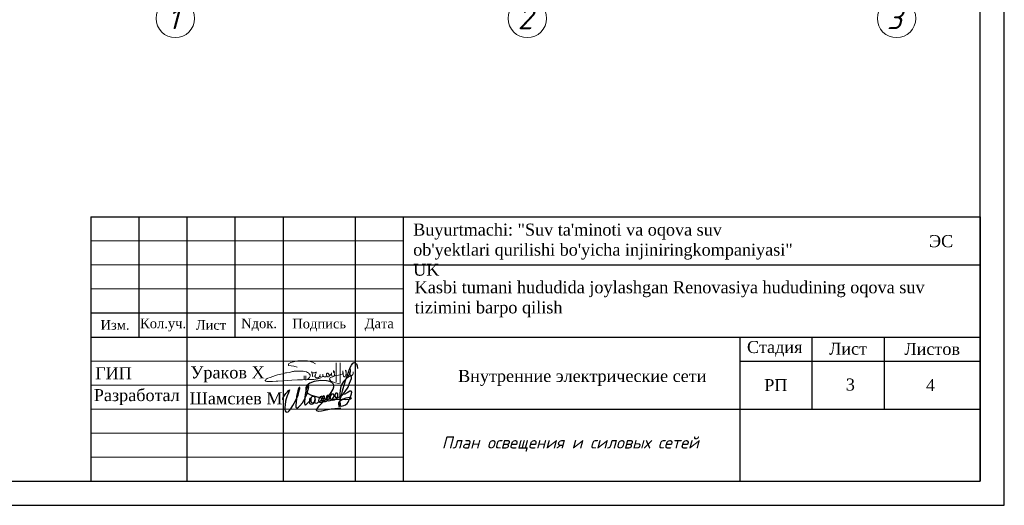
# Model space of a CAD drawing. Header units: metres. Extents: x 705633 to 708863, y 4309165 to 4309462.
# Tile 14 of 25: x 707708 to 707912, y 4309165 to 4309266. Entities that reach past the tile are written whole.
import ezdxf
from ezdxf.enums import TextEntityAlignment as Align

# ---------------------------------------------------------------- set-up
doc = ezdxf.new("R2010")
doc.units = ezdxf.units.M
doc.header["$LTSCALE"] = 0.5
for name, color, linetype, lineweight in [('Графа', 7, 'Continuous', 30), ('Графа 20', 7, 'Continuous', 20), ('ПЛАН', 250, 'Continuous', 30), ('Слой размерная', 7, 'Continuous', 13), ('Формат', 7, 'Continuous', 25)]:
    doc.layers.add(name, color=color, linetype=linetype, lineweight=lineweight)
doc.layers.add('Рамка', color=7, linetype='Continuous')
doc.layers.add('Титульный лист', color=7, linetype='Continuous')
doc.styles.add('Arial UPS', font='times.ttf', dxfattribs={"height": 2.5})
doc.styles.add('ISO', font='isocpeui.ttf', dxfattribs={"height": 250})
doc.styles.get("Standard").update_dxf_attribs({"font": 'times.ttf'})
doc.styles.add('Times New Roman', font='times.ttf')
doc.styles.add('Оси', font='isocpeui.ttf')

# ---------------------------------------------------------------- blocks, each defined once
blk = doc.blocks.new('*U173')
at = {"color": 0, "linetype": 'Continuous', "lineweight": -2}
blk.add_circle((0, 0), 400, dxfattribs=at)
at = {"style": 'Оси'}
blk.add_attdef('OS1', text='', height=450, dxfattribs=at).set_placement((-44, 0), align=Align.MIDDLE_CENTER)
blk = doc.blocks.new('*U174')
at = {"color": 0, "linetype": 'Continuous', "lineweight": -2}
blk.add_circle((0, 0), 400, dxfattribs=at)
at = {"style": 'Оси'}
blk.add_attdef('OS1', text='', height=450, dxfattribs=at).set_placement((-44, 0), align=Align.MIDDLE_CENTER)
blk = doc.blocks.new('*U171')
at = {"color": 0, "linetype": 'Continuous', "lineweight": -2}
blk.add_circle((0, 0), 400, dxfattribs=at)
at = {"style": 'Оси'}
blk.add_attdef('OS1', text='', height=450, dxfattribs=at).set_placement((-44, 0), align=Align.MIDDLE_CENTER)
blk = doc.blocks.new('adad')
at = {"color": 248, "lineweight": 9, "true_color": 0x641213}
for name, p, values in [('*U173', (2874720.3, 233208.8), {'OS1': '1'}), ('*U174', (2882040.3, 233208.7), {'OS1': '2'}), ('*U171', (2889720.3, 233208.7), {'OS1': '3'})]:
    blk.add_blockref(name, p, dxfattribs=at).add_auto_attribs(values)
blk = doc.blocks.new('A$C194E077B')
at = {"color": 5, "lineweight": 20}
for points in [[(-162, 200), (-240, 221), (-364, 241), (-364, 276), (-310, 307), (-248, 324), (-145, 351), (-37, 351), (76, 351), (195, 319), (266, 278)], [(835, 300), (835, -171), (799, -177), (729, -165), (620, -121), (593, -75), (602, -42), (665, -20), (730, 7), (798, 17), (885, 36), (885, 36), (905, 45)], [(748, 299), (746, -138)], [(42, -99), (83, -76), (96, -68), (110, -53), (122, -42), (131, -27), (137, -5), (137, 22), (125, 42), (110, 57), (100, 67), (80, 78), (58, 91), (13, 103), (-19, 112), (-87, 112), (-127, 112), (-231, 105), (-249, 100), (-271, 100), (-317, 88), (-348, 80), (-409, 70), (-436, 66), (-497, 49), (-543, 37), (-617, 24), (-665, 5), (-728, -12), (-787, -37), (-841, -58), (-859, -64), (-880, -77), (-894, -91), (-904, -101), (-904, -112), (-894, -123), (-871, -130), (-840, -134), (-808, -134), (-760, -134), (-737, -134), (-654, -127), (-612, -124), (-491, -116), (-389, -109), (-287, -102), (-158, -97), (-39, -97), (85, -89), (174, -89), (222, -82), (269, -75), (318, -67), (369, -63), (369, -63)], [(0, 0), (0, -92)], [(41, 2), (41, -98)], [(203, -24), (196, 1), (191, 21), (185, 44), (185, 65), (176, 81), (169, 93), (189, 73), (200, 70), (220, 70), (242, 70), (259, 75), (272, 78), (279, 90), (279, 70), (274, 51), (262, 26), (252, 0), (252, -16), (261, -33), (282, -45), (303, -50), (329, -43), (347, -33), (361, -19), (368, -6), (371, 33), (368, -6), (372, -22), (382, -27), (392, -33), (406, -29), (418, -26), (433, -12), (438, -3), (438, 39), (438, -3), (453, -18), (464, -25), (477, -25), (504, -20), (521, -3), (528, 9), (524, 23), (522, 41), (522, 48), (526, 55), (535, 63), (549, 63), (569, 49), (579, 25), (585, 1), (580, -18), (565, -26), (549, -26), (531, -8), (528, 9)], [(593, 2), (615, 20), (621, 30), (635, 45), (637, 70), (635, 45), (635, 19), (646, 1), (664, -10), (680, -10), (701, 0), (705, 13), (705, 35), (699, 66), (686, 94), (680, 122)], [(682, 123), (691, 107), (705, 87), (717, 87)], [(898, 116), (898, 60), (906, 31), (917, -11)], [(910, 55), (903, 116)], [(952, -13), (967, 14), (978, 53), (978, 112), (973, 131)], [(962, 114), (967, 97), (978, 53), (987, 20), (1013, 5), (1032, 10), (1061, 39), (1076, 96), (1076, 123), (1074, 180)], [(1064, 182), (1056, 151), (1045, 113), (1045, 80), (1055, 46), (1070, 20), (1088, 9), (1109, 9), (1132, 31), (1138, 57), (1138, 93)]]:
    blk.add_lwpolyline(points, dxfattribs=at)
for centre, radius, start, end in [((681, 122), 1.13, 41.4, 190.5897), ((901, 116), 2.8, 15.3098, 164.5601), ((899, 54), 10.7, 301.2071, 10.1496), ((979, 116), 16.6, 111.912, 188.6151), ((1068, 178), 5.72, 18.1801, 138.9915), ((935, -4), 19.1, 202.8625, 330.9274)]:
    blk.add_arc(centre, radius, start, end, dxfattribs=at)
blk = doc.blocks.new('подпись')
at = {"color": 5, "lineweight": 25, "ltscale": 100}
for points in [[(0, 0), (-197, 126), (-197, 309), (-123, 591), (567, 1632), (953, 2109), (1273, 2414), (1527, 2589), (1215, 1792), (928, 1029), (653, 301), (452, -351), (337, -1266), (279, -1948), (312, -2490), (402, -2825), (550, -3092), (838, -3149), (1109, -3069), (1379, -2844), (1823, -2349), (2373, -1422), (2702, -820), (3274, 231), (3712, 1254), (3950, 2044), (4122, 2646), (4211, 2957), (4211, 3165), (4040, 3165), (3851, 2974), (3638, 2341), (3506, 1674), (3350, 976), (3274, 231), (3120, -1415), (3120, -1857), (3317, -2036), (3605, -2048), (3851, -1891), (4171, -1590), (4828, -736), (5198, -126), (5526, 553), (5978, 1354), (6150, 1952), (6273, 2417), (6429, 2974), (6479, 3340), (6421, 3531), (6214, 3468), (6044, 3207), (5855, 2707), (5740, 2219), (5543, 1396), (5452, 721), (5411, -824), (5461, -1293), (5617, -1293), (5822, -1224), (5929, -1113), (6273, -759), (6627, -458), (6988, -4), (7045, 320), (6939, 431), (6799, 332), (6709, 53), (6700, -324), (6717, -835), (6955, -991), (7218, -1090), (7530, -1056), (7694, -915), (7834, -793), (8039, -515), (8113, -294), (8146, 53), (8129, 576), (7965, 831), (7710, 907), (7407, 862), (7218, 698), (7054, 351), (7012, -4), (7054, -324), (7210, -671), (7456, -747), (7694, -660), (7883, -515), (8055, -370), (8146, -202), (8211, -4), (8129, 65), (7973, -160), (7990, -469), (8055, -770), (8417, -824), (8712, -759), (8967, -637), (9230, -458), (9509, -225), (9780, -15), (9977, 286), (10034, 629), (9977, 831), (9706, 907), (9468, 785), (9279, 553), (9098, 198), (9041, -149), (9090, -435), (9369, -602), (9706, -648), (9911, -480), (10174, -225), (10420, 42), (10510, 297), (10584, 698), (10568, 919), (10420, 1029), (10207, 976), (10010, 698), (9886, 419), (9854, 19), (9886, -271), (10108, -435), (10412, -458), (10855, -458), (11085, -347), (11274, -149), (11545, 88), (11791, 343), (11865, 530), (11800, 896), (11520, 1098), (11241, 1098), (11052, 907), (10962, 553), (11020, 187), (11274, -191), (11611, -271), (12013, -206), (12284, -46), (12596, 210), (12842, 507), (13056, 896), (13064, 1239), (12933, 1437), (12686, 1510), (12407, 1510), (12169, 1251), (12046, 946), (12071, 358), (12292, 92), (12686, -76), (13105, -8), (13524, 259), (13779, 480), (13959, 751), (13992, 1163), (14008, 1575), (13828, 1742), (13549, 1720), (13302, 1476), (13261, 1174), (13327, 717), (13639, 595), (14017, 648), (14362, 782), (14731, 961), (15125, 1228), (15511, 1540), (15955, 2143), (16685, 3313), (17038, 4339), (17548, 5552), (17580, 6032), (17392, 6143), (17194, 6143), (16833, 5990), (16193, 5479), (15462, 4778), (15068, 4042), (14772, 3424), (14616, 2547), (14575, 1575), (14534, -259), (14624, -1304), (14608, -1571), (14509, -1796), (14378, -1750), (14378, -1449), (14821, 583), (15035, 1498), (15240, 2360), (16053, 5014), (16858, 7447), (17203, 8388), (17548, 9017), (17942, 9475), (18172, 9647), (18574, 9475), (18829, 9334), (19058, 8846), (19149, 8160)], [(14813, -2173), (13228, -2295), (12276, -2455), (10970, -2715), (9780, -2959), (9016, -3058), (8614, -2879), (8515, -2555), (8819, -2032), (9180, -1590), (9599, -1129), (10954, 61), (11537, 782), (12276, 1910), (12785, 2795), (12982, 3378), (13007, 3779), (12842, 4164), (12440, 4484), (11980, 4724), (11052, 4945), (9525, 5029), (7850, 4785), (6725, 4362), (5978, 3759), (5699, 3115), (5715, 2555), (5855, 2131), (6339, 1670), (6963, 1285), (8031, 946), (9985, 480), (11405, 252), (12851, 210), (14312, 153), (14780, 175)], [(14756, 172), (16102, 122), (16866, 194), (17342, 294), (17531, 404), (17416, 522), (16973, 572), (16603, 553), (16119, 435), (15404, 153), (14945, -65), (14608, -267), (14370, -477), (14238, -785), (14206, -1216), (14353, -1502), (14977, -1605), (15593, -1453), (16004, -1266), (16423, -927), (16726, -557), (16907, -175), (17104, 362), (17285, 824), (17531, 1521), (17638, 2009), (17498, 2238), (17104, 2219), (16464, 1842), (15823, 1502), (15437, 1373), (15347, 1350), (15306, 1350)]]:
    blk.add_lwpolyline(points, dxfattribs=at)
blk = doc.blocks.new('shtamp')
at = {"layer": 'Графа'}
for p, q in [((-958.64, -109.4), (-773.64, -109.4)), ((-958.64, -109.4), (-958.64, -164.4)), ((-948.64, -109.4), (-948.64, -134.4)), ((-938.64, -109.4), (-938.64, -164.4)), ((-928.64, -109.4), (-928.64, -134.4)), ((-918.64, -109.4), (-918.64, -164.4)), ((-903.64, -109.4), (-903.64, -164.4)), ((-893.64, -109.4), (-893.64, -164.4)), ((-773.64, -109.4), (-773.64, -164.4)), ((-893.64, -119.4), (-773.64, -119.4)), ((-958.64, -129.4), (-893.64, -129.4)), ((-958.64, -134.4), (-773.64, -134.4)), ((-823.64, -134.4), (-823.64, -164.4)), ((-808.64, -134.4), (-808.64, -149.4)), ((-793.64, -134.4), (-793.64, -149.4)), ((-823.64, -139.4), (-773.64, -139.4)), ((-893.64, -149.4), (-773.64, -149.4)), ((-958.64, -164.4), (-773.64, -164.4))]:
    blk.add_line(p, q, dxfattribs=at)
at = {"layer": 'Графа 20'}
for p, q in [((-958.64, -114.4), (-893.64, -114.4)), ((-958.64, -119.4), (-893.64, -119.4)), ((-958.64, -124.4), (-893.64, -124.4)), ((-958.64, -139.4), (-893.64, -139.4)), ((-958.64, -144.4), (-893.64, -144.4)), ((-958.64, -149.4), (-893.64, -149.4)), ((-958.64, -154.4), (-893.64, -154.4)), ((-958.64, -159.4), (-893.64, -159.4))]:
    blk.add_line(p, q, dxfattribs=at)
at = {"color": 7, "lineweight": 30, "xscale": 0.008941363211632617, "yscale": 0.008941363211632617, "zscale": 0.008941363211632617}
blk.add_blockref('A$C194E077B', (-914.26, -142.47), dxfattribs=at)
at = {"color": 0, "linetype": 'ByBlock', "lineweight": 25, "xscale": 0.0008018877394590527, "yscale": 0.0008018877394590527, "zscale": 0.0008018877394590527}
blk.add_blockref('подпись', (-918.5, -147.47), dxfattribs=at)
at = {"layer": 'ПЛАН', "color": 18, "lineweight": 9, "true_color": 0x000000, "insert": (-957.73, -140.68), "char_height": 2.5, "width": 7.3567, "attachment_point": 1, "line_spacing_factor": 0.6, "style": 'Times New Roman'}
blk.add_mtext('ГИП', dxfattribs=at)
at = {"layer": 'Слой размерная', "color": 7, "lineweight": 20, "attachment_point": 5}
for s, insert, char_height, width in [('{\\fTimes New Roman|b0|i0|c204|p18;Изм.}', (-953.59, -131.9), 2, 10.0865), ('{\\fTimes New Roman|b0|i0|c204|p18;Кол.уч.}', (-943.59, -131.9), 2, 9.9135), ('{\\fTimes New Roman|b0|i0|c204|p18;Лист}', (-933.64, -131.9), 2, 10), ('{\\fTimes New Roman|b0|i0|c0|p18;N\\fTimes New Roman|b0|i0|c204|p18;док.}', (-923.64, -131.86), 2, 10), ('{\\fTimes New Roman|b0|i0|c204|p18;Подпись}', (-911.14, -131.9), 2, 15), ('{\\fTimes New Roman|b0|i0|c204|p18;Дата}', (-898.64, -131.9), 2, 10), ('{\\fTimes New Roman|b0|i0|c204|p18;РП}', (-816.15, -144.4, -293.72), 2.5, 20), ('4', (-783.99, -144.4, -293.72), 2.5, 20)]:
    blk.add_mtext(s, dxfattribs=dict(at, insert=insert, char_height=char_height, width=width))
at = {"layer": 'Слой размерная', "color": 7, "linetype": 'Continuous', "lineweight": 20, "char_height": 2.5, "attachment_point": 5}
for s, insert, width in [('{\\fTimes New Roman|b0|i0|c204|p18;Стадия}', (-816.39, -136.85, -293.72), 20), ('{\\fTimes New Roman|b0|i0|c204|p18;Лист}', (-801.14, -136.85, -293.72), 15), ('{\\fTimes New Roman|b0|i0|c204|p18;Листов}', (-783.64, -136.9, -293.72), 20)]:
    blk.add_mtext(s, dxfattribs=dict(at, insert=insert, width=width))
at = {"layer": 'Титульный лист', "linetype": 'Continuous', "ltscale": 1000, "char_height": 2.5, "attachment_point": 1, "style": 'Arial UPS'}
for s, insert, width in [('\\pxql;{\\C7;Buyurtmachi: "Suv ta\'minoti va oqova suv ob\'yektlari qurilishi bo\'yicha injiniringkompaniyasi" UK}', (-891.58, -110.81), 80.0407), ('{\\C250;ЭС}', (-784.28, -113.21), 65.1575), ('\\pxql;{\\H1.00436x;\\C7;Kasbi tumani hududida joylashgan Renovasiya hududining oqova suv\\Ptizimini barpo\\C256; qilish}', (-891.28, -122.79), 134.0404), ('{\\fTimes New Roman|b0|i0|c204|p18;\\C250;Внутренние электрические сети}', (-882.24, -141.25), 65.1575)]:
    blk.add_mtext(s, dxfattribs=dict(at, insert=insert, width=width))
at = {"layer": 'Формат', "color": 7, "ltscale": 100, "char_height": 2.5, "width": 20, "attachment_point": 5}
for s, insert in [('Ураков Х', (-930.18, -142.17)), ('Разработал', (-949.08, -146.89)), ('Шамсиев М', (-928.43, -147.17))]:
    blk.add_mtext(s, dxfattribs=dict(at, insert=insert))

msp = doc.modelspace()

# ---------------------------------------------------------------- linework, layer by layer
at = {"layer": 'Рамка', "color": 0, "linetype": 'ByBlock', "lineweight": 25}
msp.add_lwpolyline([(707492.34, 4309165.03), (707912.34, 4309165.03), (707912.34, 4309462.03), (707492.34, 4309462.03)], close=True, dxfattribs=at)
at = {"layer": 'Рамка', "color": 18, "lineweight": 30, "true_color": 0x000000}
msp.add_lwpolyline([(707512.34, 4309170.03), (707907.34, 4309170.03), (707907.34, 4309457.03), (707512.34, 4309457.03)], close=True, dxfattribs=at)

# ---------------------------------------------------------------- block references
at = {"xscale": 0.01, "yscale": 0.01, "zscale": 0.01}
msp.add_blockref('adad', (678992.73, 4306934.21), dxfattribs=at)
at = {"color": 1, "lineweight": 50}
msp.add_blockref('shtamp', (708680.98, 4309334.43), dxfattribs=at)

# ---------------------------------------------------------------- texts
at = {"insert": (707879.38, 4309191.4), "char_height": 2.5, "width": 2.7364, "attachment_point": 1}
msp.add_mtext('3', dxfattribs=at)
at = {"linetype": 'Continuous', "insert": (707822.08, 4309177.75), "char_height": 2.5, "attachment_point": 5, "style": 'ISO'}
msp.add_mtext_dynamic_manual_height_columns('{\\C7;План освещения и силовых сетей}', width=72.9831, gutter_width=0.01, heights=[0], dxfattribs=at)

doc.saveas('drawing.dxf')
